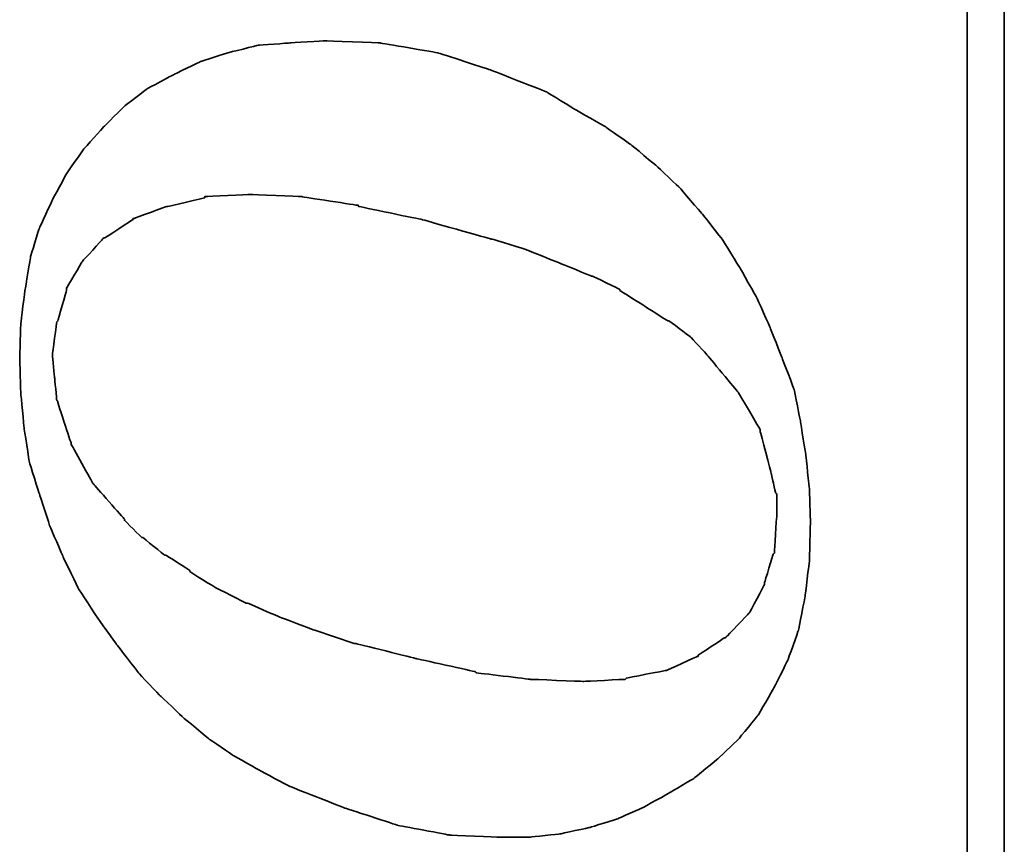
# Model space of a CAD drawing. Header units: millimetres. Extents: x 13 to 139, y 34 to 107.
# Tile 41 of 46: x 90.29 to 91.72, y 73.79 to 74.98. Entities that reach past the tile are written whole.
import ezdxf

# ---------------------------------------------------------------- set-up
doc = ezdxf.new("R2010")
doc.units = ezdxf.units.MM
doc.layers.add('DIM', color=4, linetype='CONTINUOUS')
doc.layers.add('layer 1', color=7, linetype='CONTINUOUS')

# ---------------------------------------------------------------- blocks, each defined once
blk = doc.blocks.new('TBI MOTION logo(完整正式版)')
at = {"layer": 'layer 1', "color": 22, "lineweight": 35}
for points, knots in [([(35.79625, -6.98375), (35.79625, -6.98375), (36.23125, -7.43875), (36.23125, -7.43875), (36.23125, -7.43875), (36.23125, -7.43875), (36.75625, -7.87125), (36.75625, -7.87125), (36.75625, -7.87125), (36.75625, -7.87125), (37.33125, -8.20375), (37.33125, -8.20375), (37.33125, -8.20375), (37.33125, -8.20375), (37.95625, -8.51875), (37.95625, -8.51875), (37.95625, -8.51875), (37.95625, -8.51875), (38.62625, -8.75875), (38.62625, -8.75875), (38.62625, -8.75875), (38.62625, -8.75875), (39.37125, -8.90375), (39.37125, -8.90375), (39.37125, -8.90375), (39.37125, -8.90375), (40.14125, -8.99875), (40.14125, -8.99875), (40.14125, -8.99875), (40.14125, -8.99875), (41.02625, -9.02375), (41.02625, -9.02375), (41.02625, -9.02375), (41.02625, -9.02375), (41.74625, -8.99875), (41.74625, -8.99875), (41.74625, -8.99875), (41.74625, -8.99875), (42.46625, -8.92375), (42.46625, -8.92375), (42.46625, -8.92375), (42.46625, -8.92375), (43.21125, -8.80625), (43.21125, -8.80625), (43.21125, -8.80625), (43.21125, -8.80625), (43.93125, -8.66375), (43.93125, -8.66375), (43.93125, -8.66375), (43.93125, -8.66375), (44.62625, -8.39875), (44.62625, -8.39875), (44.62625, -8.39875), (44.62625, -8.39875), (45.29625, -8.13375), (45.29625, -8.13375), (45.29625, -8.13375), (45.29625, -8.13375), (45.94625, -7.84375), (45.94625, -7.84375), (45.94625, -7.84375), (45.94625, -7.84375), (46.61625, -7.46375), (46.61625, -7.46375), (46.61625, -7.46375), (46.61625, -7.46375), (47.24125, -7.07875), (47.24125, -7.07875), (47.24125, -7.07875), (47.24125, -7.07875), (47.81625, -6.62375), (47.81625, -6.62375), (47.81625, -6.62375), (47.81625, -6.62375), (48.36875, -6.14375), (48.36875, -6.14375), (48.36875, -6.14375), (48.36875, -6.14375), (48.84625, -5.64125), (48.84625, -5.64125), (48.84625, -5.64125), (48.84625, -5.64125), (49.32625, -5.06375), (49.32625, -5.06375), (49.32625, -5.06375), (49.32625, -5.06375), (49.71125, -4.51374), (49.71125, -4.51374), (49.71125, -4.51374), (49.71125, -4.51374), (50.09625, -3.83874), (50.09625, -3.83874), (50.09625, -3.83874), (50.09625, -3.83874), (50.48125, -3.21374), (50.48125, -3.21374), (50.48125, -3.21374), (50.48125, -3.21374), (50.96125, -1.99125), (50.96125, -1.99125), (50.96125, -1.99125), (50.96125, -1.99125), (51.34375, -0.81875), (51.34375, -0.81875), (51.34375, -0.81875), (51.34375, -0.81875), (51.56125, 0.45624), (51.56125, 0.45624), (51.56125, 0.45624), (51.56125, 0.45624), (51.60625, 1.67624), (51.60625, 1.67624), (51.60625, 1.67624), (51.60625, 1.67624), (51.56125, 2.44625), (51.56125, 2.44625), (51.56125, 2.44625), (51.56125, 2.44625), (51.51125, 3.14125), (51.51125, 3.14125), (51.51125, 3.14125), (51.51125, 3.14125), (51.34375, 3.81125), (51.34375, 3.81125), (51.34375, 3.81125), (51.34375, 3.81125), (51.15125, 4.41125), (51.15125, 4.41125), (51.15125, 4.41125), (51.15125, 4.41125), (50.86125, 5.01125), (50.86125, 5.01125), (50.86125, 5.01125), (50.86125, 5.01125), (50.55125, 5.58875), (50.55125, 5.58875), (50.55125, 5.58875), (50.55125, 5.58875), (50.16625, 6.09125), (50.16625, 6.09125), (50.16625, 6.09125), (50.16625, 6.09125), (49.71125, 6.54875), (49.71125, 6.54875), (49.71125, 6.54875), (49.71125, 6.54875), (49.23125, 6.98125), (49.23125, 6.98125), (49.23125, 6.98125), (49.23125, 6.98125), (48.67875, 7.36625), (48.67875, 7.36625), (48.67875, 7.36625), (48.67875, 7.36625), (48.10375, 7.67625), (48.10375, 7.67625), (48.10375, 7.67625), (48.10375, 7.67625), (47.48125, 7.96375), (47.48125, 7.96375), (47.48125, 7.96375), (47.48125, 7.96375), (46.85625, 8.15625), (46.85625, 8.15625), (46.85625, 8.15625), (46.85625, 8.15625), (46.13625, 8.27624), (46.13625, 8.27624), (46.13625, 8.27624), (46.13625, 8.27624), (45.39125, 8.37125), (45.39125, 8.37125), (45.39125, 8.37125), (45.39125, 8.37125), (44.62625, 8.39624), (44.62625, 8.39624), (44.62625, 8.39624), (44.62625, 8.39624), (43.83625, 8.37125), (43.83625, 8.37125), (43.83625, 8.37125), (43.83625, 8.37125), (43.09125, 8.30125), (43.09125, 8.30125), (43.09125, 8.30125), (43.09125, 8.30125), (42.32125, 8.18125), (42.32125, 8.18125), (42.32125, 8.18125), (42.32125, 8.18125), (41.62875, 7.96375), (41.62875, 7.96375), (41.62875, 7.96375), (41.62875, 7.96375), (40.90625, 7.72625), (40.90625, 7.72625), (40.90625, 7.72625), (40.90625, 7.72625), (40.23624, 7.43625), (40.23624, 7.43625), (40.23624, 7.43625), (40.23624, 7.43625), (39.54124, 7.10125), (39.54124, 7.10125), (39.54124, 7.10125), (39.54124, 7.10125), (38.91625, 6.69125), (38.91625, 6.69125), (38.91625, 6.69125), (38.91625, 6.69125), (38.31625, 6.26125), (38.31625, 6.26125), (38.31625, 6.26125), (38.31625, 6.26125), (37.69125, 5.78125), (37.69125, 5.78125), (37.69125, 5.78125), (37.69125, 5.78125), (37.18625, 5.30125), (37.18625, 5.30125), (37.18625, 5.30125), (37.18625, 5.30125), (36.70625, 4.79624), (36.70625, 4.79624), (36.70625, 4.79624), (36.70625, 4.79624), (36.23125, 4.22125), (36.23125, 4.22125), (36.23125, 4.22125), (36.23125, 4.22125), (35.87124, 3.69375), (35.87124, 3.69375), (35.87124, 3.69375), (35.87124, 3.69375), (35.53125, 3.09125), (35.53125, 3.09125), (35.53125, 3.09125), (35.53125, 3.09125), (35.19875, 2.47125), (35.19875, 2.47125), (35.19875, 2.47125), (35.19875, 2.47125), (34.71625, 1.24625), (34.71625, 1.24625), (34.71625, 1.24625), (34.71625, 1.24625), (34.33125, 0.06874), (34.33125, 0.06874), (34.33125, 0.06874), (34.33125, 0.06874), (34.11625, -1.07875), (34.11625, -1.07875), (34.11625, -1.07875), (34.11625, -1.07875), (34.07125, -2.15875), (34.07125, -2.15875), (34.07125, -2.15875), (34.07125, -2.15875), (34.07125, -2.85375), (34.07125, -2.85375), (34.07125, -2.85375), (34.07125, -2.85375), (34.14125, -3.50375), (34.14125, -3.50375), (34.14125, -3.50375), (34.14125, -3.50375), (34.28625, -4.17375), (34.28625, -4.17375), (34.28625, -4.17375), (34.28625, -4.17375), (34.47625, -4.77624), (34.47625, -4.77624), (34.47625, -4.77624), (34.47625, -4.77624), (34.71625, -5.32625), (34.71625, -5.32625), (34.71625, -5.32625), (34.71625, -5.32625), (35.05375, -5.92875), (35.05375, -5.92875), (35.05375, -5.92875), (35.05375, -5.92875), (35.36375, -6.45375), (35.36375, -6.45375), (35.36375, -6.45375), (35.36375, -6.45375), (35.79625, -6.98375), (35.79625, -6.98375)], [0, 0, 0, 0, 0.01388889, 0.01388889, 0.01388889, 0.0138889, 0.02777778, 0.02777778, 0.02777778, 0.02777779, 0.04166667, 0.04166667, 0.04166667, 0.04166668, 0.05555556, 0.05555556, 0.05555556, 0.05555557, 0.06944444, 0.06944444, 0.06944444, 0.06944445, 0.08333333, 0.08333333, 0.08333333, 0.08333334, 0.09722222, 0.09722222, 0.09722222, 0.09722223, 0.11111111, 0.11111111, 0.11111111, 0.11111112, 0.125, 0.125, 0.125, 0.12500001, 0.13888889, 0.13888889, 0.13888889, 0.1388889, 0.15277778, 0.15277778, 0.15277778, 0.15277779, 0.16666667, 0.16666667, 0.16666667, 0.16666668, 0.18055556, 0.18055556, 0.18055556, 0.18055557, 0.19444444, 0.19444444, 0.19444444, 0.19444445, 0.20833333, 0.20833333, 0.20833333, 0.20833334, 0.22222222, 0.22222222, 0.22222222, 0.22222223, 0.23611111, 0.23611111, 0.23611111, 0.23611112, 0.25, 0.25, 0.25, 0.25000001, 0.26388889, 0.26388889, 0.26388889, 0.2638889, 0.27777778, 0.27777778, 0.27777778, 0.27777779, 0.29166667, 0.29166667, 0.29166667, 0.29166668, 0.30555556, 0.30555556, 0.30555556, 0.30555557, 0.31944444, 0.31944444, 0.31944444, 0.31944445, 0.33333333, 0.33333333, 0.33333333, 0.33333334, 0.34722222, 0.34722222, 0.34722222, 0.34722223, 0.36111111, 0.36111111, 0.36111111, 0.36111112, 0.375, 0.375, 0.375, 0.37500001, 0.38888889, 0.38888889, 0.38888889, 0.3888889, 0.40277778, 0.40277778, 0.40277778, 0.40277779, 0.41666667, 0.41666667, 0.41666667, 0.41666668, 0.43055556, 0.43055556, 0.43055556, 0.43055557, 0.44444444, 0.44444444, 0.44444444, 0.44444445, 0.45833333, 0.45833333, 0.45833333, 0.45833334, 0.47222222, 0.47222222, 0.47222222, 0.47222223, 0.48611111, 0.48611111, 0.48611111, 0.48611112, 0.5, 0.5, 0.5, 0.50000001, 0.51388889, 0.51388889, 0.51388889, 0.5138889, 0.52777778, 0.52777778, 0.52777778, 0.52777779, 0.54166667, 0.54166667, 0.54166667, 0.54166668, 0.55555556, 0.55555556, 0.55555556, 0.55555557, 0.56944444, 0.56944444, 0.56944444, 0.56944445, 0.58333333, 0.58333333, 0.58333333, 0.58333334, 0.59722222, 0.59722222, 0.59722222, 0.59722223, 0.61111111, 0.61111111, 0.61111111, 0.61111112, 0.625, 0.625, 0.625, 0.62500001, 0.63888889, 0.63888889, 0.63888889, 0.6388889, 0.65277778, 0.65277778, 0.65277778, 0.65277779, 0.66666667, 0.66666667, 0.66666667, 0.66666668, 0.68055556, 0.68055556, 0.68055556, 0.68055557, 0.69444444, 0.69444444, 0.69444444, 0.69444445, 0.70833333, 0.70833333, 0.70833333, 0.70833334, 0.72222222, 0.72222222, 0.72222222, 0.72222223, 0.73611111, 0.73611111, 0.73611111, 0.73611112, 0.75, 0.75, 0.75, 0.75000001, 0.76388889, 0.76388889, 0.76388889, 0.7638889, 0.77777778, 0.77777778, 0.77777778, 0.77777779, 0.79166667, 0.79166667, 0.79166667, 0.79166668, 0.80555556, 0.80555556, 0.80555556, 0.80555557, 0.81944444, 0.81944444, 0.81944444, 0.81944445, 0.83333333, 0.83333333, 0.83333333, 0.83333334, 0.84722222, 0.84722222, 0.84722222, 0.84722223, 0.86111111, 0.86111111, 0.86111111, 0.86111112, 0.875, 0.875, 0.875, 0.87500001, 0.88888889, 0.88888889, 0.88888889, 0.8888889, 0.90277778, 0.90277778, 0.90277778, 0.90277779, 0.91666667, 0.91666667, 0.91666667, 0.91666668, 0.93055556, 0.93055556, 0.93055556, 0.93055557, 0.94444444, 0.94444444, 0.94444444, 0.94444445, 0.95833333, 0.95833333, 0.95833333, 0.95833334, 0.97222222, 0.97222222, 0.97222222, 0.97222223, 0.98611111, 0.98611111, 0.98611111, 0.98611112, 1, 1, 1, 1]), ([(38.33875, 1.03124), (38.33875, 1.03124), (38.62625, 1.89625), (38.62625, 1.89625), (38.62625, 1.89625), (38.62625, 1.89625), (38.91625, 2.66375), (38.91625, 2.66375), (38.91625, 2.66375), (38.91625, 2.66375), (39.22625, 3.38125), (39.22625, 3.38125), (39.22625, 3.38125), (39.22625, 3.38125), (39.22625, 3.40624), (39.22625, 3.40624), (39.22625, 3.40624), (39.22625, 3.40624), (39.56124, 4.07624), (39.56124, 4.07624), (39.56124, 4.07624), (39.56124, 4.07624), (39.92125, 4.65125), (39.92125, 4.65125), (39.92125, 4.65125), (39.92125, 4.65125), (39.94625, 4.65125), (39.94625, 4.65125), (39.94625, 4.65125), (39.94625, 4.65125), (40.28125, 5.17875), (40.28125, 5.17875), (40.28125, 5.17875), (40.28125, 5.17875), (40.28125, 5.20375), (40.28125, 5.20375), (40.28125, 5.20375), (40.28125, 5.20375), (40.66875, 5.68625), (40.66875, 5.68625), (40.66875, 5.68625), (40.66875, 5.68625), (40.66875, 5.70625), (40.66875, 5.70625), (40.66875, 5.70625), (40.66875, 5.70625), (41.05124, 6.09125), (41.05124, 6.09125), (41.05124, 6.09125), (41.05124, 6.09125), (41.07625, 6.09125), (41.07625, 6.09125), (41.07625, 6.09125), (41.07625, 6.09125), (41.84125, 6.76625), (41.84125, 6.76625), (41.84125, 6.76625), (41.84125, 6.76625), (41.86625, 6.78625), (41.86625, 6.78625), (41.86625, 6.78625), (41.86625, 6.78625), (42.73125, 7.26624), (42.73125, 7.26624), (42.73125, 7.26624), (42.73125, 7.26624), (42.75625, 7.26624), (42.75625, 7.26624), (42.75625, 7.26624), (42.75625, 7.26624), (43.18625, 7.41125), (43.18625, 7.41125), (43.18625, 7.41125), (43.18625, 7.41125), (43.64125, 7.55625), (43.64125, 7.55625), (43.64125, 7.55625), (43.64125, 7.55625), (43.66625, 7.55625), (43.66625, 7.55625), (43.66625, 7.55625), (43.66625, 7.55625), (43.69125, 7.58124), (43.69125, 7.58124), (43.69125, 7.58124), (43.69125, 7.58124), (44.19125, 7.62625), (44.19125, 7.62625), (44.19125, 7.62625), (44.19125, 7.62625), (44.67125, 7.67625), (44.67125, 7.67625), (44.67125, 7.67625), (44.67125, 7.67625), (44.69625, 7.67625), (44.69625, 7.67625), (44.69625, 7.67625), (44.69625, 7.67625), (45.41875, 7.58124), (45.41875, 7.58124), (45.41875, 7.58124), (45.41875, 7.58124), (45.44125, 7.55625), (45.44125, 7.55625), (45.44125, 7.55625), (45.44125, 7.55625), (46.11125, 7.36625), (46.11125, 7.36625), (46.11125, 7.36625), (46.11125, 7.36625), (46.13625, 7.36625), (46.13625, 7.36625), (46.13625, 7.36625), (46.13625, 7.36625), (46.15875, 7.36625), (46.15875, 7.36625), (46.15875, 7.36625), (46.15875, 7.36625), (46.73625, 7.02624), (46.73625, 7.02624), (46.73625, 7.02624), (46.73625, 7.02624), (46.76125, 7.00624), (46.76125, 7.00624), (46.76125, 7.00624), (46.76125, 7.00624), (47.24125, 6.57124), (47.24125, 6.57124), (47.24125, 6.57124), (47.24125, 6.57124), (47.26625, 6.54875), (47.26625, 6.54875), (47.26625, 6.54875), (47.26625, 6.54875), (47.26625, 6.52375), (47.26625, 6.52375), (47.26625, 6.52375), (47.26625, 6.52375), (47.67375, 5.89875), (47.67375, 5.89875), (47.67375, 5.89875), (47.67375, 5.89875), (47.69625, 5.89875), (47.69625, 5.89875), (47.69625, 5.89875), (47.69625, 5.89875), (47.69625, 5.87625), (47.69625, 5.87625), (47.69625, 5.87625), (47.69625, 5.87625), (47.96125, 5.15625), (47.96125, 5.15625), (47.96125, 5.15625), (47.96125, 5.15625), (47.96125, 5.13125), (47.96125, 5.13125), (47.96125, 5.13125), (47.96125, 5.13125), (48.15125, 4.31875), (48.15125, 4.31875), (48.15125, 4.31875), (48.15125, 4.31875), (48.17625, 4.31875), (48.17625, 4.31875), (48.17625, 4.31875), (48.17625, 4.31875), (48.17625, 4.29125), (48.17625, 4.29125), (48.17625, 4.29125), (48.17625, 4.29125), (48.22625, 3.33125), (48.22625, 3.33125), (48.22625, 3.33125), (48.22625, 3.33125), (48.22625, 3.30875), (48.22625, 3.30875), (48.22625, 3.30875), (48.22625, 3.30875), (48.17625, 2.20624), (48.17625, 2.20624), (48.17625, 2.20624), (48.17625, 2.20624), (48.17625, 2.18124), (48.17625, 2.18124), (48.17625, 2.18124), (48.17625, 2.18124), (47.98375, 0.93624), (47.98375, 0.93624), (47.98375, 0.93624), (47.98375, 0.93624), (47.96125, 0.93624), (47.96125, 0.93624), (47.96125, 0.93624), (47.96125, 0.93624), (47.67375, -0.45874), (47.67375, -0.45874), (47.67375, -0.45874), (47.67375, -0.45874), (47.24125, -1.99125), (47.24125, -1.99125), (47.24125, -1.99125), (47.24125, -1.99125), (47.24125, -2.01874), (47.24125, -2.01874), (47.24125, -2.01874), (47.24125, -2.01874), (47.00125, -2.78375), (47.00125, -2.78375), (47.00125, -2.78375), (47.00125, -2.78375), (46.71125, -3.50375), (46.71125, -3.50375), (46.71125, -3.50375), (46.71125, -3.50375), (46.42625, -4.19875), (46.42625, -4.19875), (46.42625, -4.19875), (46.42625, -4.19875), (46.42625, -4.22375), (46.42625, -4.22375), (46.42625, -4.22375), (46.42625, -4.22375), (46.13625, -4.82374), (46.13625, -4.82374), (46.13625, -4.82374), (46.13625, -4.82374), (46.11125, -4.82374), (46.11125, -4.82374), (46.11125, -4.82374), (46.11125, -4.82374), (45.77625, -5.35125), (45.77625, -5.35125), (45.77625, -5.35125), (45.77625, -5.35125), (45.44125, -5.87875), (45.44125, -5.87875), (45.44125, -5.87875), (45.44125, -5.87875), (45.44125, -5.90375), (45.44125, -5.90375), (45.44125, -5.90375), (45.44125, -5.90375), (45.10625, -6.35875), (45.10625, -6.35875), (45.10625, -6.35875), (45.10625, -6.35875), (45.08125, -6.38375), (45.08125, -6.38375), (45.08125, -6.38375), (45.08125, -6.38375), (44.69625, -6.74375), (44.69625, -6.74375), (44.69625, -6.74375), (44.69625, -6.74375), (43.88375, -7.41625), (43.88375, -7.41625), (43.88375, -7.41625), (43.88375, -7.41625), (43.85625, -7.43875), (43.85625, -7.43875), (43.85625, -7.43875), (43.85625, -7.43875), (43.04125, -7.91875), (43.04125, -7.91875), (43.04125, -7.91875), (43.04125, -7.91875), (43.01625, -7.91875), (43.01625, -7.91875), (43.01625, -7.91875), (43.01625, -7.91875), (42.99625, -7.91875), (42.99625, -7.91875), (42.99625, -7.91875), (42.99625, -7.91875), (42.08125, -8.15875), (42.08125, -8.15875), (42.08125, -8.15875), (42.08125, -8.15875), (41.65125, -8.25625), (41.65125, -8.25625), (41.65125, -8.25625), (41.65125, -8.25625), (41.62875, -8.27875), (41.62875, -8.27875), (41.62875, -8.27875), (41.62875, -8.27875), (41.60125, -8.27875), (41.60125, -8.27875), (41.60125, -8.27875), (41.60125, -8.27875), (41.12125, -8.27875), (41.12125, -8.27875), (41.12125, -8.27875), (41.12125, -8.27875), (40.35624, -8.23125), (40.35624, -8.23125), (40.35624, -8.23125), (40.35624, -8.23125), (40.33125, -8.23125), (40.33125, -8.23125), (40.33125, -8.23125), (40.33125, -8.23125), (40.30625, -8.20375), (40.30625, -8.20375), (40.30625, -8.20375), (40.30625, -8.20375), (39.68375, -8.01375), (39.68375, -8.01375), (39.68375, -8.01375), (39.68375, -8.01375), (39.66124, -8.01375), (39.66124, -8.01375), (39.66124, -8.01375), (39.66124, -8.01375), (39.63625, -8.01375), (39.63625, -8.01375), (39.63625, -8.01375), (39.63625, -8.01375), (39.01125, -7.67875), (39.01125, -7.67875), (39.01125, -7.67875), (39.01125, -7.67875), (38.98875, -7.65375), (38.98875, -7.65375), (38.98875, -7.65375), (38.98875, -7.65375), (38.48625, -7.17375), (38.48625, -7.17375), (38.48625, -7.17375), (38.48625, -7.17375), (38.45875, -7.14875), (38.45875, -7.14875), (38.45875, -7.14875), (38.45875, -7.14875), (38.45875, -7.12875), (38.45875, -7.12875), (38.45875, -7.12875), (38.45875, -7.12875), (38.07625, -6.54875), (38.07625, -6.54875), (38.07625, -6.54875), (38.07625, -6.54875), (38.05125, -6.54875), (38.05125, -6.54875), (38.05125, -6.54875), (38.05125, -6.54875), (38.05125, -6.52875), (38.05125, -6.52875), (38.05125, -6.52875), (38.05125, -6.52875), (37.74125, -5.85375), (37.74125, -5.85375), (37.74125, -5.85375), (37.74125, -5.85375), (37.74125, -5.82875), (37.74125, -5.82875), (37.74125, -5.82875), (37.74125, -5.82875), (37.57375, -4.96875), (37.57375, -4.96875), (37.57375, -4.96875), (37.57375, -4.96875), (37.54625, -4.94375), (37.54625, -4.94375), (37.54625, -4.94375), (37.54625, -4.94375), (37.50125, -4.03375), (37.50125, -4.03375), (37.50125, -4.03375), (37.50125, -4.03375), (37.50125, -4.00875), (37.50125, -4.00875), (37.50125, -4.00875), (37.50125, -4.00875), (37.54625, -2.85375), (37.54625, -2.85375), (37.54625, -2.85375), (37.54625, -2.85375), (37.69125, -1.65875), (37.69125, -1.65875), (37.69125, -1.65875), (37.69125, -1.65875), (37.71624, -1.63375), (37.71624, -1.63375), (37.71624, -1.63375), (37.71624, -1.63375), (38.00375, -0.33875), (38.00375, -0.33875), (38.00375, -0.33875), (38.00375, -0.33875), (38.33875, 1.00624), (38.33875, 1.00624), (38.33875, 1.00624), (38.33875, 1.00624), (38.33875, 1.03124), (38.33875, 1.03124)], [0, 0, 0, 0, 0.01010101, 0.01010101, 0.01010101, 0.01010102, 0.02020202, 0.02020202, 0.02020202, 0.02020203, 0.03030303, 0.03030303, 0.03030303, 0.03030304, 0.04040404, 0.04040404, 0.04040404, 0.04040405, 0.05050505, 0.05050505, 0.05050505, 0.05050506, 0.06060606, 0.06060606, 0.06060606, 0.06060607, 0.07070707, 0.07070707, 0.07070707, 0.07070708, 0.08080808, 0.08080808, 0.08080808, 0.08080809, 0.09090909, 0.09090909, 0.09090909, 0.0909091, 0.1010101, 0.1010101, 0.1010101, 0.10101011, 0.11111111, 0.11111111, 0.11111111, 0.11111112, 0.12121212, 0.12121212, 0.12121212, 0.12121213, 0.13131313, 0.13131313, 0.13131313, 0.13131314, 0.14141414, 0.14141414, 0.14141414, 0.14141415, 0.15151515, 0.15151515, 0.15151515, 0.15151516, 0.16161616, 0.16161616, 0.16161616, 0.16161617, 0.17171717, 0.17171717, 0.17171717, 0.17171718, 0.18181818, 0.18181818, 0.18181818, 0.18181819, 0.19191919, 0.19191919, 0.19191919, 0.1919192, 0.2020202, 0.2020202, 0.2020202, 0.20202021, 0.21212121, 0.21212121, 0.21212121, 0.21212122, 0.22222222, 0.22222222, 0.22222222, 0.22222223, 0.23232323, 0.23232323, 0.23232323, 0.23232324, 0.24242424, 0.24242424, 0.24242424, 0.24242425, 0.25252525, 0.25252525, 0.25252525, 0.25252526, 0.26262626, 0.26262626, 0.26262626, 0.26262627, 0.27272727, 0.27272727, 0.27272727, 0.27272728, 0.28282828, 0.28282828, 0.28282828, 0.28282829, 0.29292929, 0.29292929, 0.29292929, 0.2929293, 0.3030303, 0.3030303, 0.3030303, 0.30303031, 0.31313131, 0.31313131, 0.31313131, 0.31313132, 0.32323232, 0.32323232, 0.32323232, 0.32323233, 0.33333333, 0.33333333, 0.33333333, 0.33333334, 0.34343434, 0.34343434, 0.34343434, 0.34343435, 0.35353535, 0.35353535, 0.35353535, 0.35353536, 0.36363636, 0.36363636, 0.36363636, 0.36363637, 0.37373737, 0.37373737, 0.37373737, 0.37373738, 0.38383838, 0.38383838, 0.38383838, 0.38383839, 0.39393939, 0.39393939, 0.39393939, 0.3939394, 0.4040404, 0.4040404, 0.4040404, 0.40404041, 0.41414141, 0.41414141, 0.41414141, 0.41414142, 0.42424242, 0.42424242, 0.42424242, 0.42424243, 0.43434343, 0.43434343, 0.43434343, 0.43434344, 0.44444444, 0.44444444, 0.44444444, 0.44444445, 0.45454545, 0.45454545, 0.45454545, 0.45454546, 0.46464646, 0.46464646, 0.46464646, 0.46464647, 0.47474747, 0.47474747, 0.47474747, 0.47474748, 0.48484848, 0.48484848, 0.48484848, 0.48484849, 0.49494949, 0.49494949, 0.49494949, 0.4949495, 0.50505051, 0.50505051, 0.50505051, 0.50505052, 0.51515152, 0.51515152, 0.51515152, 0.51515153, 0.52525253, 0.52525253, 0.52525253, 0.52525254, 0.53535354, 0.53535354, 0.53535354, 0.53535355, 0.54545455, 0.54545455, 0.54545455, 0.54545456, 0.55555556, 0.55555556, 0.55555556, 0.55555557, 0.56565657, 0.56565657, 0.56565657, 0.56565658, 0.57575758, 0.57575758, 0.57575758, 0.57575759, 0.58585859, 0.58585859, 0.58585859, 0.5858586, 0.5959596, 0.5959596, 0.5959596, 0.59595961, 0.60606061, 0.60606061, 0.60606061, 0.60606062, 0.61616162, 0.61616162, 0.61616162, 0.61616163, 0.62626263, 0.62626263, 0.62626263, 0.62626264, 0.63636364, 0.63636364, 0.63636364, 0.63636365, 0.64646465, 0.64646465, 0.64646465, 0.64646466, 0.65656566, 0.65656566, 0.65656566, 0.65656567, 0.66666667, 0.66666667, 0.66666667, 0.66666668, 0.67676768, 0.67676768, 0.67676768, 0.67676769, 0.68686869, 0.68686869, 0.68686869, 0.6868687, 0.6969697, 0.6969697, 0.6969697, 0.69696971, 0.70707071, 0.70707071, 0.70707071, 0.70707072, 0.71717172, 0.71717172, 0.71717172, 0.71717173, 0.72727273, 0.72727273, 0.72727273, 0.72727274, 0.73737374, 0.73737374, 0.73737374, 0.73737375, 0.74747475, 0.74747475, 0.74747475, 0.74747476, 0.75757576, 0.75757576, 0.75757576, 0.75757577, 0.76767677, 0.76767677, 0.76767677, 0.76767678, 0.77777778, 0.77777778, 0.77777778, 0.77777779, 0.78787879, 0.78787879, 0.78787879, 0.7878788, 0.7979798, 0.7979798, 0.7979798, 0.79797981, 0.80808081, 0.80808081, 0.80808081, 0.80808082, 0.81818182, 0.81818182, 0.81818182, 0.81818183, 0.82828283, 0.82828283, 0.82828283, 0.82828284, 0.83838384, 0.83838384, 0.83838384, 0.83838385, 0.84848485, 0.84848485, 0.84848485, 0.84848486, 0.85858586, 0.85858586, 0.85858586, 0.85858587, 0.86868687, 0.86868687, 0.86868687, 0.86868688, 0.87878788, 0.87878788, 0.87878788, 0.87878789, 0.88888889, 0.88888889, 0.88888889, 0.8888889, 0.8989899, 0.8989899, 0.8989899, 0.89898991, 0.90909091, 0.90909091, 0.90909091, 0.90909092, 0.91919192, 0.91919192, 0.91919192, 0.91919193, 0.92929293, 0.92929293, 0.92929293, 0.92929294, 0.93939394, 0.93939394, 0.93939394, 0.93939395, 0.94949495, 0.94949495, 0.94949495, 0.94949496, 0.95959596, 0.95959596, 0.95959596, 0.95959597, 0.96969697, 0.96969697, 0.96969697, 0.96969698, 0.97979798, 0.97979798, 0.97979798, 0.97979799, 0.98989899, 0.98989899, 0.98989899, 0.989899, 1, 1, 1, 1]), ([(75.90875, -9.47875), (75.90875, -9.47875), (75.90875, -12.28625), (75.90875, -12.28625), (75.90875, -12.28625), (75.90875, -12.28625), (75.90875, -12.47875), (75.90875, -12.47875), (75.90875, -12.47875), (75.90875, -12.47875), (75.71625, -12.47875), (75.71625, -12.47875), (75.71625, -12.47875), (75.71625, -12.47875), (-88.32875, -12.47875), (-88.32875, -12.47875), (-88.32875, -12.47875), (-88.32875, -12.47875), (-88.32875, -13.29375), (-88.32875, -13.29375), (-88.32875, -13.29375), (-88.32875, -13.29375), (82.89125, -13.29375), (82.89125, -13.29375), (82.89125, -13.29375), (82.89125, -13.29375), (75.90875, -9.47875), (75.90875, -9.47875)], [0, 0, 0, 0, 0.14285714, 0.14285714, 0.14285714, 0.14285715, 0.28571429, 0.28571429, 0.28571429, 0.2857143, 0.42857143, 0.42857143, 0.42857143, 0.42857144, 0.57142857, 0.57142857, 0.57142857, 0.57142858, 0.71428571, 0.71428571, 0.71428571, 0.71428572, 0.85714286, 0.85714286, 0.85714286, 0.85714287, 1, 1, 1, 1])]:
    blk.add_open_spline(points, degree=3, knots=knots, dxfattribs=at)

msp = doc.modelspace()

# ---------------------------------------------------------------- block references
at = {"layer": 'DIM', "color": 7, "xscale": 0.0656763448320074, "yscale": 0.0656763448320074, "zscale": 0.0656763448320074, "rotation": 90}
msp.add_blockref('TBI MOTION logo(完整正式版)', (90.8435, 71.5636), dxfattribs=at)

doc.saveas('drawing.dxf')
